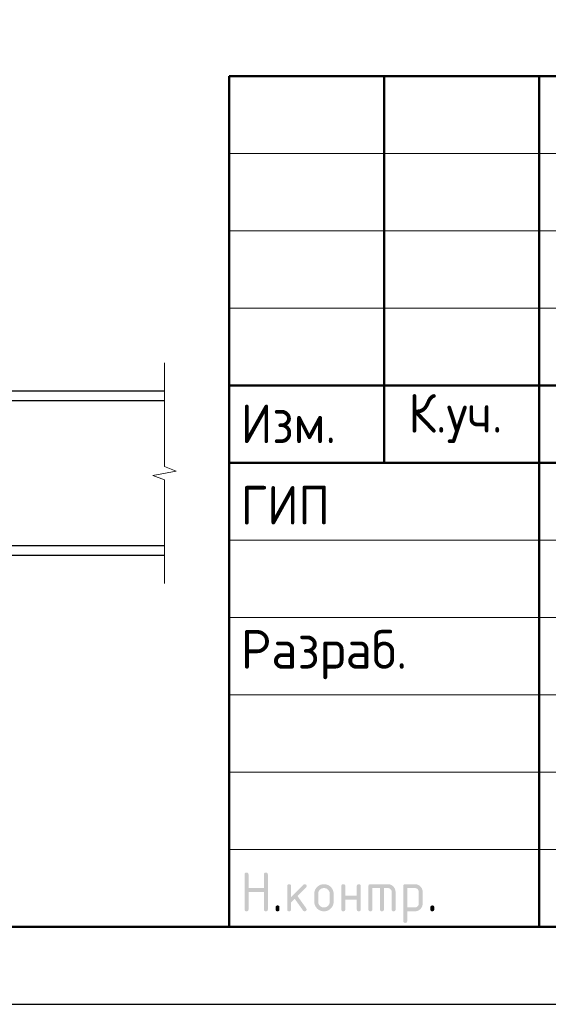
# Model space of a CAD drawing. Header units: millimetres. Extents: x 0 to 50400, y 0 to 39903.
# Tile 4 of 17: x 25976 to 30071, y 0 to 7637. Entities that reach past the tile are written whole.
import ezdxf

# ---------------------------------------------------------------- set-up
doc = ezdxf.new("R2010")
doc.units = ezdxf.units.MM
doc.linetypes.add('______2', pattern=[324, 240, -84])
doc.layers.add('Standard', color=7, linetype='Continuous', lineweight=25)
doc.layers.add('Арм.стержн.ниж.зоны 1й ряд', color=7, linetype='______2', lineweight=25)
doc.styles.add('ISOCPEUR', font='txt')

msp = doc.modelspace()

# ---------------------------------------------------------------- hatches: boundary and pattern name
at = {"layer": 'Standard', "linetype": 'Continuous', "lineweight": 25, "transparency": 33554687}
for points in [[(27718.9, 736.5), (27718.9, 1006.5), (27718.9, 1008.4), (27719.1, 1010.1), (27719.4, 1011.7), (27719.8, 1013.1), (27720.3, 1014.5), (27721, 1015.7), (27721.7, 1016.9), (27722.7, 1017.8), (27723.6, 1018.7), (27724.8, 1019.4), (27725.9, 1020.1), (27727.4, 1020.6), (27728.8, 1021.1), (27730.4, 1021.3), (27732, 1021.5), (27733.9, 1021.5), (27735.8, 1021.5), (27737.4, 1021.3), (27739.1, 1021.1), (27740.5, 1020.6), (27741.9, 1020.1), (27743.1, 1019.4), (27744.3, 1018.7), (27745.2, 1017.8), (27746.1, 1016.9), (27746.8, 1015.7), (27747.5, 1014.5), (27748, 1013.1), (27748.5, 1011.7), (27748.7, 1010.1), (27749, 1008.4), (27749, 1006.6), (27749, 901.6), (27868.6, 901.6), (27868.6, 1006.6), (27868.6, 1008.4), (27868.9, 1010.1), (27869.1, 1011.7), (27869.6, 1013.1), (27870, 1014.5), (27870.7, 1015.7), (27871.4, 1016.9), (27872.4, 1017.8), (27873.3, 1018.7), (27874.5, 1019.4), (27875.7, 1020.1), (27877.1, 1020.6), (27878.5, 1021.1), (27880.1, 1021.3), (27881.8, 1021.5), (27883.6, 1021.5), (27885.5, 1021.5), (27887.2, 1021.3), (27888.8, 1021.1), (27890.2, 1020.6), (27891.6, 1020.1), (27892.8, 1019.4), (27894, 1018.7), (27894.9, 1017.8), (27895.9, 1016.9), (27896.6, 1015.7), (27897.3, 1014.5), (27897.7, 1013.1), (27898.2, 1011.7), (27898.4, 1010.1), (27898.7, 1008.4), (27898.7, 1006.5), (27898.7, 736.5), (27898.7, 734.7), (27898.4, 733), (27898.2, 731.4), (27897.7, 730), (27897.3, 728.6), (27896.6, 727.4), (27895.9, 726.2), (27894.9, 725.3), (27894, 724.4), (27892.8, 723.7), (27891.6, 723), (27890.2, 722.5), (27888.8, 722), (27887.2, 721.8), (27885.5, 721.5), (27883.6, 721.5), (27881.8, 721.5), (27880.1, 721.8), (27878.5, 722), (27877.1, 722.5), (27875.7, 723), (27874.5, 723.7), (27873.3, 724.4), (27872.4, 725.3), (27871.4, 726.2), (27870.7, 727.4), (27870, 728.6), (27869.6, 730), (27869.1, 731.4), (27868.9, 733), (27868.6, 734.7), (27868.6, 736.5), (27868.6, 871.5), (27749, 871.5), (27749, 736.5), (27749, 734.7), (27748.7, 733), (27748.5, 731.4), (27748, 730), (27747.5, 728.6), (27746.8, 727.4), (27746.1, 726.2), (27745.2, 725.3), (27744.3, 724.4), (27743.1, 723.7), (27741.9, 723), (27740.5, 722.5), (27739.1, 722), (27737.4, 721.8), (27735.8, 721.5), (27733.9, 721.5), (27732, 721.5), (27730.4, 721.8), (27728.8, 722), (27727.4, 722.5), (27725.9, 723), (27724.8, 723.7), (27723.6, 724.4), (27722.7, 725.3), (27721.7, 726.2), (27721, 727.4), (27720.3, 728.6), (27719.8, 730), (27719.4, 731.4), (27719.1, 733), (27718.9, 734.7)], [(28078.7, 832.8), (28173, 927.1), (28174.1, 928.1), (28175.3, 929), (28176.5, 929.8), (28177.9, 930.3), (28179.2, 930.8), (28180.6, 931.1), (28182.1, 931.4), (28183.7, 931.4), (28185.6, 931.4), (28187.2, 931.1), (28188.9, 930.9), (28190.3, 930.4), (28191.7, 930), (28192.8, 929.3), (28194, 928.6), (28195, 927.6), (28195.9, 926.7), (28196.6, 925.5), (28197.3, 924.3), (28197.8, 922.9), (28198.2, 921.5), (28198.5, 919.9), (28198.7, 918.3), (28198.7, 916.4), (28198.7, 914.9), (28198.4, 913.5), (28198.1, 912.1), (28197.6, 910.8), (28197, 909.5), (28196.1, 908.3), (28195.3, 907.1), (28194.1, 905.9), (28128.3, 840.1), (28195.7, 745.2), (28197.2, 743.1), (28198, 740.9), (28198.7, 738.7), (28198.7, 736.3), (28198.7, 734.5), (28198.5, 732.8), (28198.2, 731.2), (28197.8, 729.9), (28197.3, 728.5), (28196.6, 727.3), (28195.9, 726.2), (28195, 725.2), (28194, 724.3), (28192.8, 723.6), (28191.7, 722.9), (28190.3, 722.5), (28188.9, 722), (28187.2, 721.8), (28185.6, 721.5), (28183.7, 721.5), (28181.7, 721.5), (28179.9, 721.9), (28178.2, 722.3), (28176.6, 723.1), (28175, 723.9), (28173.7, 725.1), (28172.3, 726.3), (28171.2, 727.9), (28106.7, 818.6), (28078.7, 790.6), (28078.7, 736.5), (28078.7, 734.7), (28078.5, 733), (28078.3, 731.4), (28077.8, 730), (28077.3, 728.6), (28076.6, 727.4), (28075.9, 726.2), (28075, 725.3), (28074, 724.4), (28072.9, 723.7), (28071.7, 723), (28070.3, 722.5), (28068.9, 722), (28067.2, 721.8), (28065.6, 721.5), (28063.7, 721.5), (28061.8, 721.5), (28060.2, 721.8), (28058.5, 722), (28057.1, 722.5), (28055.7, 723), (28054.5, 723.7), (28053.4, 724.4), (28052.4, 725.3), (28051.5, 726.2), (28050.8, 727.4), (28050.1, 728.6), (28049.6, 730), (28049.2, 731.4), (28048.9, 733), (28048.7, 734.7), (28048.7, 736.5), (28048.7, 916.4), (28048.7, 918.3), (28048.9, 919.9), (28049.2, 921.5), (28049.6, 922.9), (28050.1, 924.3), (28050.8, 925.5), (28051.5, 926.7), (28052.4, 927.6), (28053.4, 928.6), (28054.5, 929.3), (28055.7, 930), (28057.1, 930.4), (28058.5, 930.9), (28060.2, 931.1), (28061.8, 931.4), (28063.7, 931.4), (28065.6, 931.4), (28067.2, 931.1), (28068.9, 930.9), (28070.3, 930.4), (28071.7, 930), (28072.9, 929.3), (28074, 928.6), (28075, 927.6), (28075.9, 926.7), (28076.6, 925.5), (28077.3, 924.3), (28077.8, 922.9), (28078.3, 921.5), (28078.5, 919.9), (28078.7, 918.3), (28078.7, 916.4)], [(28498.4, 811.4), (28498.4, 736.5), (28498.4, 734.7), (28498.2, 733), (28497.9, 731.4), (28497.5, 730), (28497, 728.6), (28496.3, 727.4), (28495.6, 726.2), (28494.6, 725.3), (28493.7, 724.4), (28492.5, 723.6), (28491.4, 723), (28489.9, 722.5), (28488.5, 722), (28486.9, 721.8), (28485.2, 721.5), (28483.4, 721.5), (28481.5, 721.5), (28479.8, 721.8), (28478.2, 722), (28476.8, 722.5), (28475.4, 723), (28474.2, 723.7), (28473, 724.4), (28472.1, 725.3), (28471.2, 726.2), (28470.5, 727.4), (28469.8, 728.6), (28469.3, 730), (28468.8, 731.4), (28468.6, 733), (28468.3, 734.7), (28468.3, 736.5), (28468.3, 916.4), (28468.3, 918.3), (28468.6, 919.9), (28468.8, 921.5), (28469.3, 922.9), (28469.8, 924.3), (28470.5, 925.5), (28471.2, 926.7), (28472.1, 927.6), (28473, 928.6), (28474.2, 929.3), (28475.4, 930), (28476.8, 930.4), (28478.2, 930.9), (28479.8, 931.1), (28481.5, 931.4), (28483.4, 931.4), (28485.2, 931.4), (28486.9, 931.1), (28488.5, 930.9), (28489.9, 930.4), (28491.4, 930), (28492.5, 929.3), (28493.7, 928.6), (28494.6, 927.6), (28495.6, 926.7), (28496.3, 925.5), (28497, 924.4), (28497.5, 923), (28497.9, 921.5), (28498.2, 919.9), (28498.4, 918.3), (28498.4, 916.4), (28498.4, 841.5), (28588, 841.5), (28588, 916.4), (28588, 918.3), (28588.2, 919.9), (28588.5, 921.5), (28589, 923), (28589.4, 924.4), (28590.1, 925.5), (28590.8, 926.7), (28591.8, 927.6), (28592.7, 928.6), (28593.9, 929.3), (28595.1, 930), (28596.5, 930.4), (28597.9, 930.9), (28599.5, 931.1), (28601.2, 931.4), (28603, 931.4), (28604.9, 931.4), (28606.6, 931.1), (28608.2, 930.9), (28609.6, 930.4), (28611, 930), (28612.2, 929.3), (28613.4, 928.6), (28614.3, 927.6), (28615.2, 926.7), (28615.9, 925.5), (28616.7, 924.3), (28617.1, 922.9), (28617.6, 921.5), (28617.8, 919.9), (28618.1, 918.3), (28618.1, 916.4), (28618.1, 736.5), (28618.1, 734.7), (28617.8, 733), (28617.6, 731.4), (28617.1, 730), (28616.7, 728.6), (28615.9, 727.4), (28615.2, 726.2), (28614.3, 725.3), (28613.4, 724.4), (28612.2, 723.7), (28611, 723), (28609.6, 722.5), (28608.2, 722), (28606.6, 721.8), (28604.9, 721.5), (28603, 721.5), (28601.2, 721.5), (28599.5, 721.8), (28597.9, 722), (28596.5, 722.5), (28595.1, 723), (28593.9, 723.6), (28592.7, 724.4), (28591.8, 725.3), (28590.8, 726.2), (28590.1, 727.4), (28589.4, 728.6), (28589, 730), (28588.5, 731.4), (28588.2, 733), (28588, 734.7), (28588, 736.5), (28588, 811.4)], [(28693.2, 931.4), (28828.1, 931.4), (28831.2, 931.4), (28834.2, 931.1), (28837.2, 930.8), (28840.1, 930.3), (28843, 929.7), (28845.7, 928.9), (28848.5, 928.1), (28851.2, 927), (28853.8, 925.9), (28856.4, 924.6), (28858.9, 923.2), (28861.3, 921.5), (28863.7, 919.9), (28866, 918), (28868.3, 916.1), (28870.5, 913.9), (28872.7, 911.7), (28874.6, 909.4), (28876.5, 907.1), (28878.2, 904.7), (28879.8, 902.3), (28881.2, 899.7), (28882.5, 897.2), (28883.6, 894.5), (28884.7, 891.9), (28885.5, 889.1), (28886.4, 886.3), (28886.9, 883.4), (28887.5, 880.6), (28887.7, 877.6), (28888, 874.5), (28888, 871.4), (28888, 736.5), (28888, 734.7), (28887.8, 733), (28887.5, 731.4), (28887.1, 730), (28886.6, 728.6), (28885.9, 727.4), (28885.2, 726.2), (28884.3, 725.3), (28883.3, 724.4), (28882.1, 723.7), (28881, 723), (28879.6, 722.5), (28878.1, 722), (28876.5, 721.8), (28874.9, 721.5), (28873, 721.5), (28871.1, 721.5), (28869.5, 721.8), (28867.8, 722), (28866.4, 722.5), (28865, 723), (28863.8, 723.6), (28862.7, 724.4), (28861.7, 725.3), (28860.8, 726.2), (28860.1, 727.4), (28859.4, 728.6), (28858.9, 730), (28858.4, 731.4), (28858.2, 733), (28857.9, 734.7), (28857.9, 736.5), (28857.9, 871.4), (28857.9, 874.5), (28857.4, 877.5), (28856.9, 880.4), (28855.8, 883.1), (28854.7, 885.7), (28853.1, 888.1), (28851.5, 890.5), (28849.3, 892.7), (28847.2, 894.9), (28844.8, 896.5), (28842.4, 898.1), (28839.7, 899.2), (28837.1, 900.2), (28834.1, 900.8), (28831.2, 901.3), (28828, 901.3), (28798.1, 901.3), (28798.1, 736.5), (28798.1, 734.7), (28797.9, 733), (28797.6, 731.4), (28797.2, 730), (28796.7, 728.6), (28796, 727.4), (28795.3, 726.2), (28794.4, 725.3), (28793.4, 724.4), (28792.3, 723.6), (28791.1, 723), (28789.7, 722.5), (28788.3, 722), (28786.6, 721.8), (28785, 721.5), (28783.1, 721.5), (28781.2, 721.5), (28779.6, 721.8), (28777.9, 722), (28776.5, 722.5), (28775.1, 723), (28773.9, 723.6), (28772.8, 724.4), (28771.8, 725.3), (28770.9, 726.2), (28770.2, 727.4), (28769.5, 728.6), (28769, 730), (28768.5, 731.4), (28768.3, 733), (28768.1, 734.7), (28768.1, 736.5), (28768.1, 901.3), (28708.2, 901.3), (28708.2, 736.5), (28708.2, 734.7), (28708, 733), (28707.8, 731.4), (28707.3, 730), (28706.8, 728.6), (28706.1, 727.4), (28705.4, 726.2), (28704.5, 725.3), (28703.5, 724.4), (28702.4, 723.6), (28701.2, 723), (28699.8, 722.5), (28698.4, 722), (28696.7, 721.8), (28695.1, 721.5), (28693.2, 721.5), (28691.3, 721.5), (28689.7, 721.8), (28688, 722), (28686.6, 722.5), (28685.2, 723), (28684, 723.7), (28682.9, 724.4), (28681.9, 725.3), (28681, 726.2), (28680.3, 727.4), (28679.6, 728.6), (28679.1, 730), (28678.7, 731.4), (28678.4, 733), (28678.2, 734.7), (28678.2, 736.5), (28678.2, 916.4), (28678.2, 918.3), (28678.4, 919.9), (28678.6, 921.5), (28679.1, 922.9), (28679.6, 924.3), (28680.3, 925.5), (28681, 926.7), (28681.9, 927.6), (28682.9, 928.6), (28684, 929.3), (28685.2, 930), (28686.6, 930.4), (28688, 930.9), (28689.6, 931.1), (28691.3, 931.4)], [(27958.8, 751.6), (27958.8, 753.5), (27959, 755.1), (27959.3, 756.8), (27959.7, 758.2), (27960.2, 759.6), (27960.9, 760.8), (27961.6, 761.9), (27962.5, 762.9), (27963.5, 763.8), (27964.7, 764.5), (27965.8, 765.2), (27967.2, 765.7), (27968.6, 766.2), (27970.3, 766.4), (27971.9, 766.6), (27973.8, 766.6), (27975.7, 766.6), (27977.3, 766.4), (27979, 766.2), (27980.4, 765.7), (27981.8, 765.2), (27983, 764.5), (27984.1, 763.8), (27985.1, 762.9), (27986, 761.9), (27986.7, 760.8), (27987.4, 759.6), (27987.9, 758.2), (27988.4, 756.8), (27988.6, 755.1), (27988.8, 753.5), (27988.8, 751.6), (27988.8, 736.6), (27988.8, 734.7), (27988.6, 733), (27988.4, 731.4), (27987.9, 730), (27987.4, 728.6), (27986.7, 727.4), (27986, 726.2), (27985.1, 725.3), (27984.1, 724.4), (27983, 723.7), (27981.8, 723), (27980.4, 722.5), (27979, 722), (27977.3, 721.8), (27975.7, 721.5), (27973.8, 721.5), (27971.9, 721.5), (27970.3, 721.8), (27968.6, 722), (27967.2, 722.5), (27965.8, 723), (27964.7, 723.7), (27963.5, 724.4), (27962.5, 725.3), (27961.6, 726.2), (27960.9, 727.4), (27960.2, 728.6), (27959.7, 730), (27959.3, 731.4), (27959, 733), (27958.8, 734.7), (27958.8, 736.6)], [(29158, 751.6), (29158, 753.5), (29158.2, 755.1), (29158.4, 756.8), (29158.9, 758.2), (29159.4, 759.6), (29160.1, 760.8), (29160.8, 761.9), (29161.7, 762.9), (29162.6, 763.8), (29163.8, 764.5), (29165, 765.2), (29166.4, 765.7), (29167.8, 766.2), (29169.5, 766.4), (29171.1, 766.6), (29173, 766.6), (29174.9, 766.6), (29176.5, 766.4), (29178.1, 766.2), (29179.6, 765.7), (29181, 765.2), (29182.1, 764.5), (29183.3, 763.8), (29184.3, 762.9), (29185.2, 761.9), (29185.9, 760.8), (29186.6, 759.6), (29187.1, 758.2), (29187.5, 756.8), (29187.8, 755.1), (29188, 753.5), (29188, 751.6), (29188, 736.6), (29188, 734.7), (29187.8, 733), (29187.5, 731.4), (29187.1, 730), (29186.6, 728.6), (29185.9, 727.4), (29185.2, 726.2), (29184.3, 725.3), (29183.3, 724.4), (29182.1, 723.7), (29181, 723), (29179.6, 722.5), (29178.1, 722), (29176.5, 721.8), (29174.9, 721.5), (29173, 721.5), (29171.1, 721.5), (29169.5, 721.8), (29167.8, 722), (29166.4, 722.5), (29165, 723), (29163.8, 723.7), (29162.6, 724.4), (29161.7, 725.3), (29160.8, 726.2), (29160.1, 727.4), (29159.4, 728.6), (29158.9, 730), (29158.4, 731.4), (29158.2, 733), (29158, 734.7), (29158, 736.6)]]:
    msp.add_hatch(color=7, dxfattribs=at).paths.add_polyline_path(points, flags=16)
h = msp.add_hatch(color=7, dxfattribs=at)
h.paths.add_polyline_path([(28258.5, 796.5), (28258.5, 856.4), (28258.5, 860.3), (28258.8, 864.1), (28259.2, 867.8), (28259.9, 871.4), (28260.6, 875), (28261.6, 878.5), (28262.6, 881.9), (28264, 885.3), (28265.3, 888.6), (28267.1, 891.7), (28268.8, 894.9), (28270.8, 897.9), (28272.9, 901), (28275.3, 903.8), (28277.7, 906.7), (28280.4, 909.5), (28283.1, 912.2), (28286, 914.6), (28288.9, 917), (28291.9, 919.1), (28294.9, 921.1), (28298.1, 922.8), (28301.3, 924.5), (28304.6, 925.9), (28307.9, 927.3), (28311.4, 928.3), (28314.8, 929.3), (28318.4, 930), (28322, 930.7), (28325.7, 931), (28329.5, 931.4), (28333.4, 931.4), (28337.3, 931.4), (28341.1, 931), (28344.9, 930.7), (28348.5, 930), (28352.2, 929.3), (28355.6, 928.3), (28359.1, 927.3), (28362.4, 926), (28365.8, 924.6), (28368.9, 922.9), (28372.1, 921.2), (28375.1, 919.2), (28378.1, 917.1), (28381, 914.8), (28383.9, 912.4), (28386.6, 909.7), (28389.3, 907), (28391.6, 904.1), (28394, 901.3), (28396, 898.2), (28398.1, 895.2), (28399.8, 892), (28401.5, 888.9), (28402.8, 885.5), (28404.2, 882.2), (28405.2, 878.7), (28406.2, 875.2), (28406.9, 871.6), (28407.6, 868), (28407.9, 864.2), (28408.2, 860.4), (28408.2, 856.4), (28408.2, 796.5), (28408.2, 792.6), (28407.9, 788.9), (28407.5, 785.1), (28406.9, 781.5), (28406.2, 777.9), (28405.2, 774.4), (28404.1, 771), (28402.8, 767.7), (28401.4, 764.4), (28399.7, 761.2), (28398, 758), (28395.9, 755), (28393.9, 752), (28391.5, 749.1), (28389.1, 746.2), (28386.3, 743.5), (28383.6, 740.7), (28380.7, 738.3), (28377.8, 735.9), (28374.8, 733.9), (28371.8, 731.8), (28368.6, 730.1), (28365.5, 728.4), (28362.2, 727), (28358.8, 725.6), (28355.4, 724.6), (28351.9, 723.6), (28348.3, 722.9), (28344.7, 722.2), (28341, 721.9), (28337.3, 721.5), (28333.4, 721.5), (28329.5, 721.5), (28325.7, 721.9), (28322, 722.2), (28318.4, 722.9), (28314.8, 723.6), (28311.4, 724.6), (28307.9, 725.6), (28304.6, 727), (28301.3, 728.4), (28298.1, 730.1), (28294.9, 731.8), (28291.9, 733.9), (28288.9, 735.9), (28286, 738.3), (28283.1, 740.7), (28280.4, 743.5), (28277.7, 746.2), (28275.3, 749.1), (28272.9, 752), (28270.8, 755), (28268.8, 758), (28267.1, 761.2), (28265.3, 764.4), (28264, 767.7), (28262.6, 771), (28261.6, 774.4), (28260.6, 777.9), (28259.9, 781.5), (28259.2, 785.1), (28258.8, 788.9), (28258.5, 792.6)], flags=16)
h.paths.add_polyline_path([(28378.2, 796.6), (28378.2, 856.6), (28378.2, 861.2), (28377.4, 865.5), (28376.5, 869.9), (28374.9, 873.8), (28373.2, 877.8), (28370.8, 881.4), (28368.3, 885.1), (28365.1, 888.4), (28361.8, 891.7), (28358.1, 894.1), (28354.5, 896.6), (28350.6, 898.3), (28346.6, 899.9), (28342.3, 900.7), (28338, 901.6), (28333.4, 901.6), (28328.7, 901.6), (28324.4, 900.7), (28320.1, 899.9), (28316.2, 898.3), (28312.2, 896.6), (28308.6, 894.1), (28305, 891.7), (28301.7, 888.4), (28298.4, 885.1), (28295.9, 881.4), (28293.5, 877.8), (28291.8, 873.8), (28290.2, 869.9), (28289.4, 865.5), (28288.6, 861.2), (28288.6, 856.6), (28288.6, 796.6), (28288.6, 791.9), (28289.4, 787.5), (28290.2, 783.2), (28291.8, 779.2), (28293.4, 775.2), (28295.9, 771.6), (28298.3, 767.9), (28301.6, 764.7), (28304.8, 761.4), (28308.4, 758.9), (28312.1, 756.5), (28316, 754.9), (28320, 753.2), (28324.3, 752.4), (28328.7, 751.6), (28333.4, 751.6), (28338, 751.6), (28342.3, 752.4), (28346.6, 753.2), (28350.6, 754.9), (28354.5, 756.5), (28358.1, 759), (28361.8, 761.5), (28365.1, 764.8), (28368.3, 768.1), (28370.8, 771.7), (28373.2, 775.3), (28374.9, 779.3), (28376.5, 783.3), (28377.4, 787.6), (28378.2, 791.9)])
h = msp.add_hatch(color=7, dxfattribs=at)
h.paths.add_polyline_path([(28948.1, 916.4), (28948.1, 918.3), (28948.4, 919.9), (28948.6, 921.5), (28949.1, 923), (28949.5, 924.3), (28950.2, 925.5), (28950.9, 926.7), (28951.9, 927.6), (28952.8, 928.6), (28954, 929.3), (28955.1, 930), (28956.5, 930.4), (28957.9, 930.9), (28959.6, 931.1), (28961.2, 931.4), (28963.1, 931.4), (29038, 931.4), (29041.1, 931.4), (29044.1, 931.1), (29047.2, 930.8), (29050.1, 930.3), (29052.9, 929.8), (29055.7, 928.9), (29058.5, 928.1), (29061.2, 927), (29063.8, 925.9), (29066.4, 924.6), (29068.9, 923.2), (29071.3, 921.6), (29073.7, 920), (29076, 918.1), (29078.3, 916.2), (29080.5, 914), (29082.7, 911.8), (29084.6, 909.5), (29086.5, 907.2), (29088.1, 904.8), (29089.7, 902.4), (29091.1, 899.9), (29092.4, 897.3), (29093.5, 894.7), (29094.6, 892), (29095.4, 889.2), (29096.2, 886.5), (29096.8, 883.5), (29097.3, 880.6), (29097.6, 877.6), (29097.8, 874.6), (29097.8, 871.4), (29097.8, 781.5), (29097.8, 778.4), (29097.6, 775.4), (29097.3, 772.4), (29096.8, 769.5), (29096.2, 766.6), (29095.4, 763.8), (29094.6, 761), (29093.5, 758.4), (29092.4, 755.7), (29091.1, 753.2), (29089.7, 750.7), (29088.1, 748.2), (29086.5, 745.8), (29084.6, 743.5), (29082.7, 741.2), (29080.5, 739), (29078.3, 736.8), (29076, 734.9), (29073.8, 733), (29071.3, 731.4), (29068.9, 729.7), (29066.4, 728.4), (29063.9, 727), (29061.2, 725.9), (29058.6, 724.8), (29055.8, 724), (29053, 723.2), (29050.1, 722.6), (29047.2, 722.1), (29044.2, 721.8), (29041.1, 721.5), (29038, 721.5), (28978.2, 721.5), (28978.2, 646.6), (28978.2, 644.8), (28977.9, 643.1), (28977.7, 641.5), (28977.2, 640.1), (28976.8, 638.7), (28976.1, 637.5), (28975.4, 636.3), (28974.4, 635.4), (28973.5, 634.5), (28972.3, 633.8), (28971.1, 633.1), (28969.7, 632.6), (28968.3, 632.1), (28966.7, 631.9), (28965, 631.7), (28963.1, 631.7), (28961.3, 631.7), (28959.6, 631.9), (28958, 632.1), (28956.6, 632.6), (28955.2, 633.1), (28954, 633.8), (28952.8, 634.5), (28951.9, 635.4), (28950.9, 636.3), (28950.2, 637.5), (28949.5, 638.7), (28949.1, 640.1), (28948.6, 641.5), (28948.4, 643.1), (28948.1, 644.8), (28948.1, 646.6)], flags=16)
h.paths.add_polyline_path([(28978.2, 901.3), (28978.2, 751.6), (29037.9, 751.6), (29041, 751.6), (29043.9, 752.1), (29046.8, 752.7), (29049.4, 753.8), (29052.1, 754.9), (29054.5, 756.5), (29056.9, 758.1), (29059.1, 760.3), (29061.3, 762.5), (29062.9, 764.9), (29064.5, 767.4), (29065.6, 770), (29066.7, 772.7), (29067.2, 775.5), (29067.8, 778.4), (29067.8, 781.5), (29067.8, 871.4), (29067.8, 874.6), (29067.2, 877.5), (29066.7, 880.4), (29065.6, 883.1), (29064.6, 885.7), (29062.9, 888.1), (29061.3, 890.5), (29059.2, 892.7), (29057, 894.9), (29054.6, 896.5), (29052.2, 898.1), (29049.6, 899.2), (29046.9, 900.2), (29044, 900.8), (29041.1, 901.3), (29037.9, 901.3)])

# ---------------------------------------------------------------- linework, layer by layer
at = {"layer": 'Standard', "color": 7, "linetype": 'Continuous', "lineweight": 50, "transparency": 33554687}
for p, q in [((27600, 600), (27600, 7200)), ((27600, 7200), (49800, 7200)), ((28800, 4200), (28800, 7200)), ((30000, 600), (30000, 7200)), ((27600, 4800), (35400, 4800)), ((27600, 4800), (35400, 4800)), ((27600, 4200), (35400, 4200)), ((27600, 4200), (35400, 4200))]:
    msp.add_line(p, q, dxfattribs=at)
at = {"layer": 'Standard', "color": 7, "linetype": 'Continuous', "lineweight": 13, "transparency": 33554687}
for p, q in [((27600, 6600), (35400, 6600)), ((27600, 6000), (35400, 6000)), ((27600, 5400), (35400, 5400)), ((27098.7, 4975.9), (27098.7, 4170.8)), ((27188.7, 4136.5), (27008.7, 4102.3)), ((27098.7, 4170.8), (27188.7, 4136.5)), ((27008.7, 4102.3), (27098.7, 4068)), ((27098.7, 4068), (27098.7, 3262.9)), ((27600, 3600), (35400, 3600)), ((27098.7, 3262.9), (27098.7, 3262.9)), ((27600, 3000), (35400, 3000)), ((27600, 3000), (35400, 3000)), ((27600, 2400), (35400, 2400)), ((27600, 2400), (35400, 2400)), ((27600, 1800), (35400, 1800)), ((27600, 1200), (35400, 1200))]:
    msp.add_line(p, q, dxfattribs=at)
at = {"layer": 'Standard', "color": 7, "linetype": 'Continuous', "lineweight": 25, "transparency": 33554687}
msp.add_line((27600, 600), (49800, 600), dxfattribs=at)
msp.add_line((27600, 600), (49800, 600), dxfattribs=at)
msp.add_line((27600, 600), (49800, 600), dxfattribs=at)
msp.add_lwpolyline([(0, 0), (50400, 0), (50400, 35640), (0, 35640), (0, 0)], close=True, dxfattribs=at)
at = {"layer": 'Standard', "color": 7, "linetype": 'Continuous', "lineweight": 50, "transparency": 33554687}
msp.add_lwpolyline([(2400, 35040), (49800, 35040), (49800, 600), (2400, 600), (2400, 35040)], close=True, dxfattribs=at)
at = {"layer": 'Арм.стержн.ниж.зоны 1й ряд', "color": 7, "linetype": 'Continuous', "lineweight": 25, "transparency": 33554687}
for points in [[(27098.7, 4755.4), (18662.7, 4755.4), (18662.7, 4683.4), (27098.7, 4683.4)], [(27098.7, 3555.4), (22604.7, 3555.4), (22604.7, 3483.4), (27098.7, 3483.4)]]:
    msp.add_lwpolyline(points, dxfattribs=at)

# ---------------------------------------------------------------- texts
at = {"layer": 'Standard', "color": 7, "linetype": 'Continuous', "lineweight": 25, "transparency": 33554687, "char_height": 300, "attachment_point": 7, "style": 'ISOCPEUR'}
for s, insert, width in [('\\W0.93;Изм.', (27688.8, 4353), 903.476), ('\\W0.93;К.уч.', (28987.2, 4353), 979.214), ('\\W0.92;ГИП', (27688.8, 3721.5), 827.543), ('\\W0.96;Разраб.', (27688.8, 2521.5), 1567.875)]:
    msp.add_mtext(s, dxfattribs=dict(at, insert=insert, width=width))

doc.saveas('drawing.dxf')
